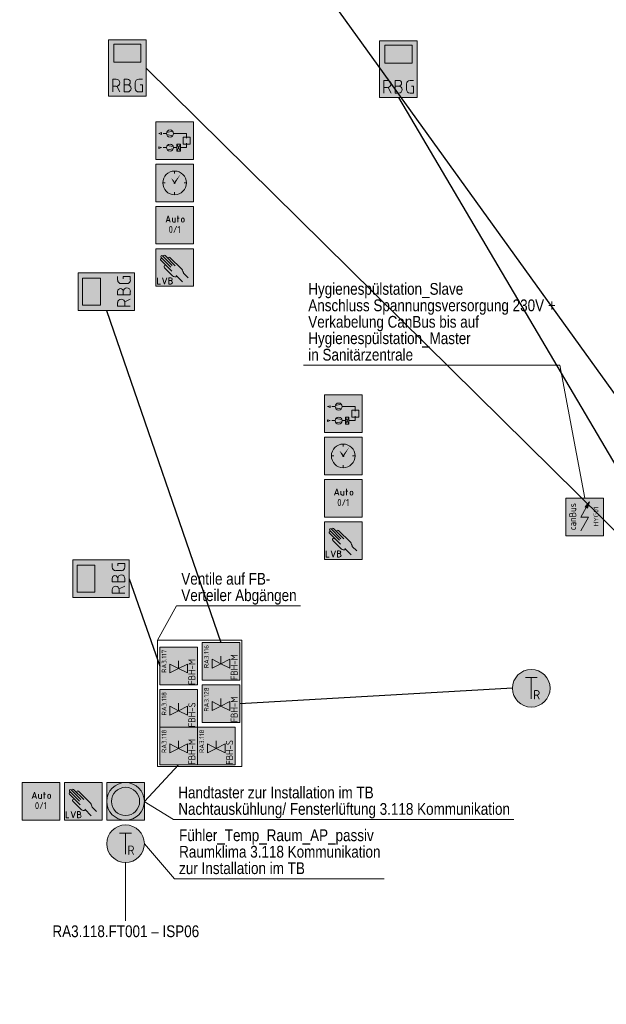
# Model space of a CAD drawing. Header units: metres. Extents: x -13.5 to 10.8, y 0.5 to 32.8.
# Tile 4 of 6: x -2.1 to 4.2, y 14.6 to 25.1. Entities that reach past the tile are written whole.
import ezdxf
from ezdxf.enums import TextEntityAlignment as Align

# ---------------------------------------------------------------- set-up
doc = ezdxf.new("R2010")
doc.units = ezdxf.units.M
doc.header["$MEASUREMENT"] = 0
doc.linetypes.add('DGN Style 4', pattern=[0.02455, 0.012275, -0.006138, 0, -0.006138])
doc.linetypes.add('DGN Style 5', pattern=[0.010741, 0.004603, -0.006138])
doc.layers.add('INTERN_Bemerkung', color=6, linetype='Continuous', lineweight=30, plot=False)
for name, color, linetype, lineweight in [('TRI_CONNPTS', 7, 'DGN Style 4', 0), ('TRI_H3D', 7, 'DGN Style 4', 0), ('ZWP_480_SYM_E0', 7, 'Continuous', 0), ('ZWP_480_SYM_E0_2D', 7, 'Continuous', 0), ('ZWP_480_SYM_SCHWARZ', 7, 'Continuous', 13), ('ZWP_480_SYM_SCHWARZ_2D', 7, 'Continuous', 0), ('ZWP_480_TEXT_1_50_TOP', 7, 'Continuous', 0)]:
    doc.layers.add(name, color=color, linetype=linetype, lineweight=lineweight)
doc.layers.get('TRI_CONNPTS').off()
doc.layers.get('TRI_H3D').off()
doc.styles.add('ISOCP', font='isocp.shx')
doc.styles.add('Style-isocp', font='isocp.shx')
doc.styles.add('ZWP_1 50', font='ARIALN.TTF', dxfattribs={"height": 0.125})

# ---------------------------------------------------------------- blocks, each defined once
blk = doc.blocks.new('*U21')
at = {"color": 5, "linetype": 'Continuous', "lineweight": 13}
for p, q in [((0, -0.007), (-0.037, -0.007)), ((0.008, -0.007), (0.038, -0.067))]:
    blk.add_line(p, q, dxfattribs=at)
at = {"color": 5, "linetype": 'Continuous', "lineweight": 13, "flags": 128}
blk.add_lwpolyline([(-0.037, -0.067), (-0.037, 0.068), (0, 0.068)], dxfattribs=at)
at = {"color": 5, "linetype": 'Continuous', "lineweight": 13, "extrusion": (0, 0, -1)}
blk.add_arc((0, 0.03), 0.0375, 90, 270, dxfattribs=at)
blk = doc.blocks.new('*U22')
at = {"color": 5, "linetype": 'Continuous', "lineweight": 13}
for p, q in [((0, 0.008), (-0.037, 0.008)), ((-0.037, -0.067), (0, -0.067))]:
    blk.add_line(p, q, dxfattribs=at)
at = {"color": 5, "linetype": 'Continuous', "lineweight": 13, "flags": 128}
blk.add_lwpolyline([(0, 0.068), (-0.037, 0.068), (-0.037, -0.067)], dxfattribs=at)
at = {"color": 5, "linetype": 'Continuous', "lineweight": 13}
for centre, radius in [((0, 0.038), 0.03), ((0, -0.03), 0.0375)]:
    blk.add_arc(centre, radius, 270, 90, dxfattribs=at)
blk = doc.blocks.new('*U23')
at = {"color": 5, "linetype": 'Continuous', "lineweight": 13}
for p, q in [((-0.037, -0.03), (-0.037, 0.03)), ((0, 0.068), (0.038, 0.068))]:
    blk.add_line(p, q, dxfattribs=at)
at = {"color": 5, "linetype": 'Continuous', "lineweight": 13, "flags": 128}
blk.add_lwpolyline([(0.015, 0.008), (0.038, 0.008), (0.038, -0.067), (0, -0.067)], dxfattribs=at)
at = {"color": 5, "linetype": 'Continuous', "lineweight": 13, "extrusion": (0, 0, -1)}
for centre, start, end in [((0, 0.03), 0, 90), ((0, -0.03), 270, 0)]:
    blk.add_arc(centre, 0.0375, start, end, dxfattribs=at)
blk = doc.blocks.new('ZWP_480_Raumbediegerät_mit_Display_1')
at = {"color": 5, "lineweight": 13, "flags": 128}
blk.add_lwpolyline([(-0.2, 0.3), (0.2, 0.3), (0.2, -0.3), (-0.2, -0.3)], close=True, dxfattribs=at)
at = {"color": 254, "lineweight": 13, "extrusion": (0, 0, -1)}
blk.add_solid([(0.2, 0.3), (-0.2, 0.3), (0.2, -0.3), (-0.2, -0.3)], dxfattribs=at)
at = {"color": 5, "lineweight": 13}
blk.add_3dface([(-0.144, 0.254), (0.144, 0.254), (0.144, 0.064), (-0.144, 0.064)], dxfattribs=at)
at = {"color": 5, "linetype": 'Continuous', "lineweight": 13}
for name, p in [('*U21', (-0.117, -0.187)), ('*U22', (0.003, -0.187)), ('*U23', (0.123, -0.187))]:
    blk.add_blockref(name, p, dxfattribs=at)
blk = doc.blocks.new('ZWP_480_Raumbediegerät_mit_Display')
at = {"layer": 'ZWP_480_SYM_E0', "color": 5, "lineweight": 13}
blk.add_blockref('ZWP_480_Raumbediegerät_mit_Display_1', (0, 0), dxfattribs=at)
blk = doc.blocks.new('ZWP_480_Autarke_Anlage_klein_1')
at = {"lineweight": 13, "extrusion": (0, 0, -1)}
blk.add_hatch(color=5, dxfattribs=at).paths.add_polyline_path([(-0.029, -0.105), (-0.052, -0.036), (-0.005, -0.09), (-0.017, -0.097)])
at = {"color": 5, "lineweight": 13}
for p, q in [((-0.042, -0.2), (0.017, -0.097)), ((-0.042, -0.347), (0.042, -0.2)), ((-0.042, -0.2), (0.042, -0.2))]:
    blk.add_line(p, q, dxfattribs=at)
at = {"color": 5, "lineweight": 13, "flags": 128}
for points in [[(-0.2, -0.4), (-0.2, 0), (0.2, 0), (0.2, -0.4)], [(0.005, -0.09), (0.052, -0.036), (0.029, -0.105), (0.017, -0.097)]]:
    blk.add_lwpolyline(points, close=True, dxfattribs=at)
at = {"color": 254, "lineweight": 13, "extrusion": (0, 0, -1)}
blk.add_solid([(0.2, -0.4), (0.2, 0), (-0.2, -0.4), (-0.2, 0)], dxfattribs=at)
at = {"attachment_point": 5, "rotation": 90, "style": 'ISOCP'}
for s, insert, char_height in [('\\H0.5x;canBus', (-0.128, -0.194), 0.15), ('\\H0.277778x;HYG01', (0.121, -0.193), 0.18)]:
    blk.add_mtext(s, dxfattribs=dict(at, insert=insert, char_height=char_height))
blk = doc.blocks.new('ZWP_480_Autarke_Anlage_klein')
at = {"layer": 'ZWP_480_SYM_E0_2D', "color": 5, "lineweight": 13}
blk.add_blockref('ZWP_480_Autarke_Anlage_klein_1', (0, 0), dxfattribs=at)
blk = doc.blocks.new('_T3D__')
at = {"layer": 'ZWP_480_TEXT_1_50_TOP', "linetype": 'Continuous'}
for p, q in [((0.965, 21.39, 15.28), (3.688, 21.39, 15.28)), ((3.688, 21.39, 15.28), (3.955, 19.976, 15.28))]:
    blk.add_line(p, q, dxfattribs=at)
at = {"layer": 'ZWP_480_TEXT_1_50_TOP', "linetype": 'Continuous', "style": 'ZWP_1 50'}
for s, p in [('Hygienespülstation_Slave', (1.015, 22.265, 15.28)), ('Anschluss Spannungsversorgung 230V +', (1.015, 22.09, 15.28)), ('Verkabelung CanBus bis auf', (1.015, 21.915, 15.28)), ('Hygienespülstation_Master ', (1.015, 21.74, 15.28)), ('in Sanitärzentrale', (1.015, 21.565, 15.28))]:
    blk.add_text(s, height=0.125, dxfattribs=at).set_placement(p, align=Align.TOP_LEFT)
blk = doc.blocks.new('ZWP_480_Präsenztaster_mit_LED_1')
at = {"color": 5, "lineweight": 13, "flags": 128}
blk.add_lwpolyline([(-0.2, 0.2), (0.2, 0.2), (0.2, -0.2), (-0.2, -0.2)], close=True, dxfattribs=at)
at = {"color": 5, "lineweight": 13}
for radius in [0.2, 0.15]:
    blk.add_circle((0, 0), radius, dxfattribs=at)
at = {"color": 254, "lineweight": 13, "extrusion": (0, 0, -1)}
blk.add_solid([(0.2, 0.2), (-0.2, 0.2), (0.2, -0.2), (-0.2, -0.2)], dxfattribs=at)
blk = doc.blocks.new('ZWP_480_Präsenztaster_mit_LED')
at = {"layer": 'ZWP_480_SYM_E0', "color": 5, "lineweight": 13}
blk.add_blockref('ZWP_480_Präsenztaster_mit_LED_1', (0, 0), dxfattribs=at)
blk = doc.blocks.new('_T3D___1')
at = {"layer": 'ZWP_480_TEXT_1_50_TOP', "linetype": 'Continuous'}
for q in [(-4.833, 16.183, 15.714), (-0.426, 12.932, 15.714)]:
    blk.add_line((-4.043, 12.932, 15.714), q, dxfattribs=at)
at = {"layer": 'ZWP_480_TEXT_1_50_TOP', "linetype": 'Continuous', "style": 'ZWP_1 50'}
for s, p in [('Nachtauskühlung/ Fensterlüftung 3.118 Kommunikation', (-3.993, 13.282, 15.714)), ('Antriebe bauseits, 230V AV', (-3.993, 13.107, 15.714))]:
    blk.add_text(s, height=0.125, dxfattribs=at).set_placement(p, align=Align.TOP_LEFT)
blk = doc.blocks.new('_T3D___2')
at = {"layer": 'ZWP_480_TEXT_1_50_TOP', "linetype": 'Continuous'}
for q in [(-0.429, 16.674, 15.714), (3.5, 16.481, 15.714)]:
    blk.add_line((-0.117, 16.481, 15.714), q, dxfattribs=at)
at = {"layer": 'ZWP_480_TEXT_1_50_TOP', "linetype": 'Continuous', "style": 'ZWP_1 50'}
for s, p in [('Handtaster zur Installation im TB', (-0.067, 16.831, 15.714)), ('Nachtauskühlung/ Fensterlüftung 3.118 Kommunikation', (-0.067, 16.656, 15.714))]:
    blk.add_text(s, height=0.125, dxfattribs=at).set_placement(p, align=Align.TOP_LEFT)
blk = doc.blocks.new('_T3D___4')
at = {"layer": 'ZWP_480_TEXT_1_50_TOP', "linetype": 'Continuous'}
for q in [(-0.741, 16.283, 15.698), (1.81, 15.911, 15.698)]:
    blk.add_line((-0.421, 15.911, 15.698), q, dxfattribs=at)
at = {"layer": 'ZWP_480_TEXT_1_50_TOP', "linetype": 'Continuous', "style": 'ZWP_1 50'}
for s, p in [('Fühler_Temp_Raum_AP_passiv', (-0.371, 16.436, 15.698)), ('Raumklima 3.118 Kommunikation', (-0.371, 16.261, 15.698)), ('zur Installation im TB', (-0.371, 16.086, 15.698))]:
    blk.add_text(s, height=0.125, dxfattribs=at).set_placement(p, align=Align.TOP_LEFT)
blk = doc.blocks.new('ZWP_480_Ventil_thermoelektr_1_8')
at = {"color": 5, "lineweight": 13}
for p, q in [((-0.094, 0.024), (0, -0.023)), ((-0.094, -0.07), (-0.094, 0.024)), ((0, 0.057), (0, -0.023)), ((0.094, 0.024), (0, -0.023)), ((0.094, -0.07), (0.094, 0.024)), ((0, -0.023), (-0.094, -0.07)), ((0, -0.023), (0.094, -0.07))]:
    blk.add_line(p, q, dxfattribs=at)
at = {"color": 5, "lineweight": 13, "flags": 128}
blk.add_lwpolyline([(-0.2, 0.202), (0.2, 0.202), (0.2, -0.198), (-0.2, -0.198)], close=True, dxfattribs=at)
blk.add_lwpolyline([(-0.2, 0.202), (0.2, 0.202), (0.2, -0.198), (-0.2, -0.198)], close=True, dxfattribs=at)
at = {"color": 254, "lineweight": 13, "extrusion": (0, 0, -1)}
blk.add_solid([(0.2, 0.202), (-0.2, 0.202), (0.2, -0.198), (-0.2, -0.198)], dxfattribs=at)
blk.add_solid([(0.2, 0.202), (-0.2, 0.202), (0.2, -0.198), (-0.2, -0.198)], dxfattribs=at)
at = {"rotation": 90, "style": 'ISOCP'}
for s, insert, char_height, attachment_point in [('\\H0.277778x;RA3.117', (-0.179, 0.176), 0.18, 3), ('\\H0.5x;FBH-M', (0.142, -0.198), 0.15, 4)]:
    blk.add_mtext(s, dxfattribs=dict(at, insert=insert, char_height=char_height, attachment_point=attachment_point))
blk = doc.blocks.new('ZWP_480_Ventil_thermoelektr_9')
at = {"layer": 'ZWP_480_SYM_E0_2D', "color": 5, "lineweight": 13}
blk.add_blockref('ZWP_480_Ventil_thermoelektr_1_8', (0, 0), dxfattribs=at)
blk = doc.blocks.new('ZWP_480_Ventil_thermoelektr_1_9')
at = {"color": 5, "lineweight": 13}
for p, q in [((-0.094, 0.024), (0, -0.023)), ((-0.094, -0.07), (-0.094, 0.024)), ((0, 0.057), (0, -0.023)), ((0.094, 0.024), (0, -0.023)), ((0.094, -0.07), (0.094, 0.024)), ((0, -0.023), (-0.094, -0.07)), ((0, -0.023), (0.094, -0.07))]:
    blk.add_line(p, q, dxfattribs=at)
at = {"color": 5, "lineweight": 13, "flags": 128}
blk.add_lwpolyline([(-0.2, 0.202), (0.2, 0.202), (0.2, -0.198), (-0.2, -0.198)], close=True, dxfattribs=at)
blk.add_lwpolyline([(-0.2, 0.202), (0.2, 0.202), (0.2, -0.198), (-0.2, -0.198)], close=True, dxfattribs=at)
at = {"color": 254, "lineweight": 13, "extrusion": (0, 0, -1)}
blk.add_solid([(0.2, 0.202), (-0.2, 0.202), (0.2, -0.198), (-0.2, -0.198)], dxfattribs=at)
blk.add_solid([(0.2, 0.202), (-0.2, 0.202), (0.2, -0.198), (-0.2, -0.198)], dxfattribs=at)
at = {"rotation": 90, "style": 'ISOCP'}
for s, insert, char_height, attachment_point in [('\\H0.277778x;RA3.116', (-0.179, 0.176), 0.18, 3), ('\\H0.5x;FBH-M', (0.142, -0.198), 0.15, 4)]:
    blk.add_mtext(s, dxfattribs=dict(at, insert=insert, char_height=char_height, attachment_point=attachment_point))
blk = doc.blocks.new('ZWP_480_Ventil_thermoelektr_10')
at = {"layer": 'ZWP_480_SYM_E0_2D', "color": 5, "lineweight": 13}
blk.add_blockref('ZWP_480_Ventil_thermoelektr_1_9', (0, 0), dxfattribs=at)
blk = doc.blocks.new('ZWP_480_Anlsch_Anlagenbild_kl_1')
at = {"color": 250, "lineweight": 13}
for p, q in [((0.163, 0.275), (0.128, 0.275)), ((0.163, 0.275), (0.128, 0.275)), ((0.165, 0.287), (0.23, 0.299)), ((0.165, 0.263), (0.23, 0.251)), ((0.238, 0.275), (0.377, 0.275)), ((0.377, 0.226), (0.377, 0.275)), ((0.163, 0.125), (0.128, 0.125)), ((0.236, 0.137), (0.171, 0.149)), ((0.236, 0.113), (0.171, 0.101)), ((0.238, 0.125), (0.273, 0.125)), ((0.311, 0.163), (0.273, 0.088)), ((0.273, 0.163), (0.311, 0.088)), ((0.377, 0.125), (0.311, 0.125)), ((0.377, 0.125), (0.377, 0.174))]:
    blk.add_line(p, q, dxfattribs=at)
at = {"color": 250, "lineweight": 13, "flags": 128}
blk.add_lwpolyline([(0.05, 0.4), (0.45, 0.4), (0.45, 0), (0.05, 0)], close=True, dxfattribs=at)
at = {"color": 250, "lineweight": 13}
for centre in [(0.201, 0.275), (0.201, 0.125)]:
    blk.add_circle(centre, 0.0375, dxfattribs=at)
at = {"color": 254, "lineweight": 13, "extrusion": (0, 0, -1)}
blk.add_solid([(-0.05, 0.4), (-0.45, 0.4), (-0.05, 0), (-0.45, 0)], dxfattribs=at)
at = {"color": 250, "lineweight": 13}
for points in [[(0.111, 0.284), (0.081, 0.275), (0.111, 0.266)], [(0.34, 0.237), (0.415, 0.237), (0.415, 0.163), (0.34, 0.163)], [(0.081, 0.134), (0.111, 0.125), (0.081, 0.116)], [(0.273, 0.163), (0.311, 0.163), (0.311, 0.088), (0.273, 0.088)]]:
    blk.add_3dface(points, dxfattribs=at)
blk = doc.blocks.new('ZWP_480_Anlsch_Anlagenbild_kl')
at = {"layer": 'ZWP_480_SYM_SCHWARZ', "color": 250, "lineweight": 13}
blk.add_blockref('ZWP_480_Anlsch_Anlagenbild_kl_1', (0, 0), dxfattribs=at)
blk = doc.blocks.new('ZWP_480_Anlsch_Zeitschaltprogramm_kl_1')
at = {"color": 250, "lineweight": 13}
for p, q in [((0.25, 0.326), (0.25, 0.3)), ((0.15, 0.2), (0.124, 0.2)), ((0.376, 0.2), (0.35, 0.2)), ((0.25, 0.1), (0.25, 0.074))]:
    blk.add_line(p, q, dxfattribs=at)
at = {"color": 250, "lineweight": 13, "flags": 128}
blk.add_lwpolyline([(0.05, 0.4), (0.45, 0.4), (0.45, 0), (0.05, 0)], close=True, dxfattribs=at)
at = {"color": 250, "lineweight": 13}
for radius in [0.126, 0.00655]:
    blk.add_circle((0.25, 0.2), radius, dxfattribs=at)
at = {"color": 254, "lineweight": 13, "extrusion": (0, 0, -1)}
blk.add_solid([(-0.05, 0.4), (-0.45, 0.4), (-0.05, 0), (-0.45, 0)], dxfattribs=at)
at = {"color": 7, "lineweight": 13}
blk.add_solid([(0.25, 0.2), (0.244, 0.221), (0.232, 0.213), (0.211, 0.255)], dxfattribs=at)
at = {"color": 7, "lineweight": 13, "extrusion": (0, 0, -1)}
blk.add_solid([(-0.25, 0.2), (-0.256, 0.221), (-0.267, 0.213), (-0.314, 0.294)], dxfattribs=at)
blk = doc.blocks.new('ZWP_480_Anlsch_Zeitschaltprogramm_kl')
at = {"layer": 'ZWP_480_SYM_SCHWARZ', "color": 250, "lineweight": 13}
blk.add_blockref('ZWP_480_Anlsch_Zeitschaltprogramm_kl_1', (0, 0), dxfattribs=at)
blk = doc.blocks.new('*U66')
at = {"color": 250, "lineweight": 13}
blk.add_line((0.032, -0.03), (-0.032, -0.03), dxfattribs=at)
at = {"color": 250, "lineweight": 13, "flags": 128}
blk.add_lwpolyline([(-0.045, -0.068), (0, 0.067), (0.045, -0.068)], dxfattribs=at)
blk = doc.blocks.new('*U67')
at = {"color": 250, "lineweight": 13}
blk.add_line((-0.03, 0.045), (-0.03, -0.019), dxfattribs=at)
at = {"color": 250, "lineweight": 13, "flags": 128}
blk.add_lwpolyline([(-0.004, -0.045), (0.03, -0.045), (0.03, 0.045)], dxfattribs=at)
at = {"color": 250, "lineweight": 13}
blk.add_arc((-0.004, -0.019), 0.0262, 180, 270, dxfattribs=at)
blk = doc.blocks.new('*U68')
at = {"color": 250, "lineweight": 13}
for p, q in [((-0.023, 0.022), (0.022, 0.022)), ((-0.008, -0.068), (-0.008, 0.067))]:
    blk.add_line(p, q, dxfattribs=at)
blk = doc.blocks.new('*U69')
at = {"color": 250, "lineweight": 13}
for p, q in [((-0.03, -0.015), (-0.03, 0.015)), ((0.03, 0.015), (0.03, -0.015))]:
    blk.add_line(p, q, dxfattribs=at)
at = {"color": 250, "lineweight": 13, "extrusion": (0, 0, -1)}
for centre, start, end in [((0, 0.015), 0, 180), ((0, -0.015), 180, 0)]:
    blk.add_arc(centre, 0.03, start, end, dxfattribs=at)
blk = doc.blocks.new('ZWP_480_Anlsch_Anlagenschalter_kl_1_1')
at = {"color": 250, "lineweight": 13, "flags": 128}
blk.add_lwpolyline([(0.05, 0.4), (0.45, 0.4), (0.45, 0), (0.05, 0)], close=True, dxfattribs=at)
at = {"color": 254, "lineweight": 13, "extrusion": (0, 0, -1)}
blk.add_solid([(-0.05, 0.4), (-0.45, 0.4), (-0.05, 0), (-0.45, 0)], dxfattribs=at)
at = {"color": 250, "lineweight": 13, "xscale": 0.5, "yscale": 0.5}
for name, p in [('*U66', (0.181, 0.265)), ('*U67', (0.241, 0.254)), ('*U68', (0.289, 0.265)), ('*U69', (0.338, 0.254))]:
    blk.add_blockref(name, p, dxfattribs=at)
at = {"style": 'Style-isocp'}
blk.add_text('0/1', height=0.075, dxfattribs=at).set_placement((0.25, 0.192), align=Align.TOP_CENTER)
blk = doc.blocks.new('ZWP_480_Anlsch_Anlagenschalter_kl_2')
at = {"layer": 'ZWP_480_SYM_SCHWARZ_2D', "color": 250, "lineweight": 13}
blk.add_blockref('ZWP_480_Anlsch_Anlagenschalter_kl_1_1', (0, 0), dxfattribs=at)
blk = doc.blocks.new('*U57')
at = {"color": 250, "linetype": 'Continuous', "lineweight": 13}
for p, q in [((0, 0.008), (-0.038, 0.008)), ((-0.038, -0.067), (0, -0.067))]:
    blk.add_line(p, q, dxfattribs=at)
at = {"color": 250, "linetype": 'Continuous', "lineweight": 13, "flags": 128}
blk.add_lwpolyline([(0, 0.068), (-0.038, 0.068), (-0.038, -0.067)], dxfattribs=at)
at = {"color": 250, "linetype": 'Continuous', "lineweight": 13}
for centre, radius in [((0, 0.038), 0.03), ((0, -0.03), 0.0375)]:
    blk.add_arc(centre, radius, 270, 90, dxfattribs=at)
blk = doc.blocks.new('ZWP_480_Anlsch_Handeingriff_LVB_kl_1')
at = {"color": 250, "lineweight": 13}
for p, q in [((0.225, 0.22), (0.122, 0.323)), ((0.257, 0.219), (0.148, 0.328)), ((0.219, 0.162), (0.104, 0.277)), ((0.21, 0.203), (0.106, 0.307)), ((0.326, 0.182), (0.2, 0.308)), ((0.229, 0.112), (0.139, 0.201)), ((0.335, 0.047), (0.266, 0.116)), ((0.393, 0.091), (0.345, 0.138))]:
    blk.add_line(p, q, dxfattribs=at)
at = {"color": 250, "lineweight": 13, "flags": 128}
blk.add_lwpolyline([(0.05, 0.4), (0.45, 0.4), (0.45, 0), (0.05, 0)], close=True, dxfattribs=at)
at = {"color": 250, "linetype": 'Continuous', "lineweight": 13, "flags": 128}
for points in [[(0.069, 0.091), (0.069, 0.024), (0.099, 0.024)], [(0.122, 0.091), (0.144, 0.024), (0.167, 0.091)]]:
    blk.add_lwpolyline(points, dxfattribs=at)
at = {"color": 250, "lineweight": 13}
for centre, radius, start, end in [((0.114, 0.315), 0.0112, 45, 225), ((0.14, 0.32), 0.0112, 45, 225), ((0.112, 0.285), 0.0112, 39.1885, 225), ((0.151, 0.21), 0.0143, 39.3773, 225), ((0.192, 0.3), 0.0112, 45, 225), ((0.255, 0.139), 0.0378, 225, 302.1988)]:
    blk.add_arc(centre, radius, start, end, dxfattribs=at)
blk.add_ellipse((0.318, 0.164), major_axis=(0.0237, -0.04), ratio=0.353513, start_param=0.67387, end_param=1.817169, dxfattribs=at)
at = {"color": 254, "lineweight": 13, "extrusion": (0, 0, -1)}
blk.add_solid([(-0.05, 0.4), (-0.45, 0.4), (-0.05, 0), (-0.45, 0)], dxfattribs=at)
at = {"color": 250, "linetype": 'Continuous', "lineweight": 13, "xscale": 0.5, "yscale": 0.5}
blk.add_blockref('*U57', (0.208, 0.057), dxfattribs=at)
blk = doc.blocks.new('ZWP_480_Anlsch_Handeingriff_LVB_kl')
at = {"layer": 'ZWP_480_SYM_SCHWARZ', "color": 250, "lineweight": 13}
blk.add_blockref('ZWP_480_Anlsch_Handeingriff_LVB_kl_1', (0, 0), dxfattribs=at)
blk = doc.blocks.new('ZWP_480_Fühler_Temp_1')
at = {"lineweight": 13}
h = blk.add_hatch(color=254, dxfattribs=at)
edge = h.paths.add_edge_path()
edge.add_arc((0, 0), 0.2, 0, 360)
at = {"color": 5, "linetype": 'Continuous', "lineweight": 13}
for p, q in [((-0.063, 0.113), (0.062, 0.113)), ((0, -0.112), (0, 0.113))]:
    blk.add_line(p, q, dxfattribs=at)
at = {"color": 5, "lineweight": 13}
blk.add_circle((0, 0), 0.2, dxfattribs=at)
blk.add_circle((0, 0), 0.2, dxfattribs=at)
at = {"insert": (0.021, -0.119), "char_height": 0.15, "attachment_point": 7, "style": 'ISOCP'}
blk.add_mtext('\\H0.666667x;R', dxfattribs=at)
blk = doc.blocks.new('ZWP_480_Fühler_Temp')
at = {"layer": 'ZWP_480_SYM_E0_2D', "color": 5, "lineweight": 13}
blk.add_blockref('ZWP_480_Fühler_Temp_1', (0, 0), dxfattribs=at)
blk = doc.blocks.new('ZWP_480_Ventil_thermoelektr_1_10')
at = {"color": 5, "lineweight": 13}
for p, q in [((-0.094, 0.024), (0, -0.023)), ((-0.094, -0.07), (-0.094, 0.024)), ((0, 0.057), (0, -0.023)), ((0.094, 0.024), (0, -0.023)), ((0.094, -0.07), (0.094, 0.024)), ((0, -0.023), (-0.094, -0.07)), ((0, -0.023), (0.094, -0.07))]:
    blk.add_line(p, q, dxfattribs=at)
at = {"color": 5, "lineweight": 13, "flags": 128}
blk.add_lwpolyline([(-0.2, 0.202), (0.2, 0.202), (0.2, -0.198), (-0.2, -0.198)], close=True, dxfattribs=at)
blk.add_lwpolyline([(-0.2, 0.202), (0.2, 0.202), (0.2, -0.198), (-0.2, -0.198)], close=True, dxfattribs=at)
at = {"color": 254, "lineweight": 13, "extrusion": (0, 0, -1)}
blk.add_solid([(0.2, 0.202), (-0.2, 0.202), (0.2, -0.198), (-0.2, -0.198)], dxfattribs=at)
blk.add_solid([(0.2, 0.202), (-0.2, 0.202), (0.2, -0.198), (-0.2, -0.198)], dxfattribs=at)
at = {"rotation": 90, "style": 'ISOCP'}
for s, insert, char_height, attachment_point in [('\\H0.277778x;RA3.128', (-0.179, 0.176), 0.18, 3), ('\\H0.5x;FBH-M', (0.142, -0.198), 0.15, 4)]:
    blk.add_mtext(s, dxfattribs=dict(at, insert=insert, char_height=char_height, attachment_point=attachment_point))
blk = doc.blocks.new('ZWP_480_Ventil_thermoelektr_11')
at = {"layer": 'ZWP_480_SYM_E0_2D', "color": 5, "lineweight": 13}
blk.add_blockref('ZWP_480_Ventil_thermoelektr_1_10', (0, 0), dxfattribs=at)
blk = doc.blocks.new('ZWP_480_Ventil_thermoelektr_1_12')
at = {"color": 5, "lineweight": 13}
for p, q in [((-0.094, 0.024), (0, -0.023)), ((-0.094, -0.07), (-0.094, 0.024)), ((0, 0.057), (0, -0.023)), ((0.094, 0.024), (0, -0.023)), ((0.094, -0.07), (0.094, 0.024)), ((0, -0.023), (-0.094, -0.07)), ((0, -0.023), (0.094, -0.07))]:
    blk.add_line(p, q, dxfattribs=at)
at = {"color": 5, "lineweight": 13, "flags": 128}
blk.add_lwpolyline([(-0.2, 0.202), (0.2, 0.202), (0.2, -0.198), (-0.2, -0.198)], close=True, dxfattribs=at)
blk.add_lwpolyline([(-0.2, 0.202), (0.2, 0.202), (0.2, -0.198), (-0.2, -0.198)], close=True, dxfattribs=at)
at = {"color": 254, "lineweight": 13, "extrusion": (0, 0, -1)}
blk.add_solid([(0.2, 0.202), (-0.2, 0.202), (0.2, -0.198), (-0.2, -0.198)], dxfattribs=at)
blk.add_solid([(0.2, 0.202), (-0.2, 0.202), (0.2, -0.198), (-0.2, -0.198)], dxfattribs=at)
at = {"rotation": 90, "style": 'ISOCP'}
for s, insert, char_height, attachment_point in [('\\H0.277778x;RA3.118', (-0.179, 0.176), 0.18, 3), ('\\H0.5x;FBH-M', (0.142, -0.198), 0.15, 4)]:
    blk.add_mtext(s, dxfattribs=dict(at, insert=insert, char_height=char_height, attachment_point=attachment_point))
blk = doc.blocks.new('ZWP_480_Ventil_thermoelektr_13')
at = {"layer": 'ZWP_480_SYM_E0_2D', "color": 5, "lineweight": 13}
blk.add_blockref('ZWP_480_Ventil_thermoelektr_1_12', (0, 0), dxfattribs=at)
blk = doc.blocks.new('ZWP_480_Ventil_thermoelektr_1_13')
at = {"color": 5, "lineweight": 13}
for p, q in [((-0.094, 0.024), (0, -0.023)), ((-0.094, -0.07), (-0.094, 0.024)), ((0, 0.057), (0, -0.023)), ((0.094, 0.024), (0, -0.023)), ((0.094, -0.07), (0.094, 0.024)), ((0, -0.023), (-0.094, -0.07)), ((0, -0.023), (0.094, -0.07))]:
    blk.add_line(p, q, dxfattribs=at)
at = {"color": 5, "lineweight": 13, "flags": 128}
blk.add_lwpolyline([(-0.2, 0.202), (0.2, 0.202), (0.2, -0.198), (-0.2, -0.198)], close=True, dxfattribs=at)
blk.add_lwpolyline([(-0.2, 0.202), (0.2, 0.202), (0.2, -0.198), (-0.2, -0.198)], close=True, dxfattribs=at)
at = {"color": 254, "lineweight": 13, "extrusion": (0, 0, -1)}
blk.add_solid([(0.2, 0.202), (-0.2, 0.202), (0.2, -0.198), (-0.2, -0.198)], dxfattribs=at)
blk.add_solid([(0.2, 0.202), (-0.2, 0.202), (0.2, -0.198), (-0.2, -0.198)], dxfattribs=at)
at = {"rotation": 90, "style": 'ISOCP'}
for s, insert, char_height, attachment_point in [('\\H0.277778x;RA3.118', (-0.179, 0.176), 0.18, 3), ('\\H0.5x;FBH-S', (0.142, -0.198), 0.15, 4)]:
    blk.add_mtext(s, dxfattribs=dict(at, insert=insert, char_height=char_height, attachment_point=attachment_point))
blk = doc.blocks.new('ZWP_480_Ventil_thermoelektr_14')
at = {"layer": 'ZWP_480_SYM_E0_2D', "color": 5, "lineweight": 13}
blk.add_blockref('ZWP_480_Ventil_thermoelektr_1_13', (0, 0), dxfattribs=at)
blk = doc.blocks.new('_T3D___7')
at = {"layer": 'ZWP_480_TEXT_1_50_TOP', "linetype": 'Continuous'}
for q in [(4.124, 18.783), (5.642, 19.15)]:
    blk.add_line((4.326, 19.15), q, dxfattribs=at)
at = {"layer": 'ZWP_480_TEXT_1_50_TOP', "linetype": 'Continuous', "style": 'ZWP_1 50'}
for s, p in [('Ventile auf FB-', (4.376, 19.5)), ('Verteiler Abgängen', (4.376, 19.325))]:
    blk.add_text(s, height=0.125, dxfattribs=at).set_placement(p, align=Align.TOP_LEFT)
blk = doc.blocks.new('_T3D___10')
blk.add_wipeout([(-0.05, -0.175), (1.603, -0.175), (1.603, 0.05), (-0.05, 0.05)])
at = {"layer": 'ZWP_480_TEXT_1_50_TOP', "linetype": 'Continuous'}
blk.add_line((0.777, 0.05), (0.777, 0.669), dxfattribs=at)
at = {"layer": 'ZWP_480_TEXT_1_50_TOP', "linetype": 'Continuous', "style": 'ZWP_1 50'}
blk.add_text('RA3.118.FT001 – ISP06', height=0.125, dxfattribs=at).set_placement((0, 0), align=Align.TOP_LEFT)

msp = doc.modelspace()

# ---------------------------------------------------------------- linework, layer by layer
at = {"layer": 'INTERN_Bemerkung', "lineweight": 30}
for p, q in [((-0.716, 28.039, 15.331), (4.631, 20.611, 15.331)), ((-0.716, 24.589, 15.331), (4.631, 19.311, 15.331)), ((1.968, 24.277, 15.331), (4.631, 19.761, 15.331)), ((-1.137, 22.011, 15.331), (0.08, 18.479, 15.331)), ((-0.895, 19.158, 15.331), (-0.57, 18.229, 15.331)), ((3.18, 17.993), (0.28, 17.829)), ((-0.37, 17.179, 15.331), (-0.734, 16.79, 15.331))]:
    msp.add_line(p, q, dxfattribs=at)
at = {"layer": 'ZWP_480_SYM_E0', "color": 5, "lineweight": 13}
msp.add_3dface([(-0.593, 18.503, 15.331), (0.302, 18.503, 15.331), (0.302, 17.161, 15.331), (-0.593, 17.161, 15.331)], dxfattribs=at)

# ---------------------------------------------------------------- block references
at = {"layer": 'TRI_CONNPTS', "color": 12, "linetype": 'DGN Style 5', "lineweight": 0}
for name, p in [('ZWP_480_Raumbediegerät_mit_Display', (-0.916, 24.589, 15.33)), ('ZWP_480_Raumbediegerät_mit_Display', (1.968, 24.577, 15.33)), ('ZWP_480_Anlsch_Anlagenbild_kl', (-0.662, 23.618, 15.33)), ('ZWP_480_Anlsch_Zeitschaltprogramm_kl', (-0.662, 23.168, 15.33)), ('ZWP_480_Anlsch_Anlagenschalter_kl_2', (-0.662, 22.718, 15.33)), ('ZWP_480_Anlsch_Handeingriff_LVB_kl', (-0.662, 22.268, 15.33)), ('ZWP_480_Anlsch_Anlagenbild_kl', (1.131, 20.714, 15.33)), ('ZWP_480_Anlsch_Zeitschaltprogramm_kl', (1.131, 20.264, 15.33)), ('ZWP_480_Anlsch_Anlagenschalter_kl_2', (1.131, 19.814, 15.33)), ('ZWP_480_Autarke_Anlage_klein', (3.948, 20.013, 15.33)), ('ZWP_480_Anlsch_Handeingriff_LVB_kl', (1.131, 19.364, 15.33)), ('ZWP_480_Ventil_thermoelektr_10', (0.08, 18.277, 15.33)), ('ZWP_480_Ventil_thermoelektr_9', (-0.37, 18.227, 15.33)), ('ZWP_480_Fühler_Temp', (3.38, 17.993, 15.33)), ('ZWP_480_Ventil_thermoelektr_11', (0.08, 17.827, 15.33)), ('ZWP_480_Ventil_thermoelektr_14', (-0.37, 17.777, 15.33)), ('ZWP_480_Ventil_thermoelektr_13', (-0.37, 17.377, 15.33)), ('ZWP_480_Ventil_thermoelektr_14', (0.03, 17.377, 15.33)), ('ZWP_480_Anlsch_Anlagenschalter_kl_2', (-2.084, 16.59, 15.33)), ('ZWP_480_Anlsch_Handeingriff_LVB_kl', (-1.634, 16.59, 15.33)), ('ZWP_480_Präsenztaster_mit_LED', (-0.934, 16.79, 15.33)), ('ZWP_480_Fühler_Temp', (-0.934, 16.34, 15.33))]:
    msp.add_blockref(name, p, dxfattribs=at)
at = {"layer": 'TRI_CONNPTS', "color": 12, "linetype": 'DGN Style 5', "lineweight": 0, "rotation": 90}
for p in [(-1.137, 22.211, 15.33), (-1.195, 19.158, 15.33)]:
    msp.add_blockref('ZWP_480_Raumbediegerät_mit_Display', p, dxfattribs=at)
at = {"layer": 'TRI_H3D', "color": 7, "linetype": 'Continuous', "lineweight": 0}
for name, p in [('_T3D__', (-0.006, 0.038)), ('_T3D___7', (-4.717, -0.28)), ('_T3D___2', (-0.306, 0.116, -0.383)), ('_T3D___4', (0.007, 0.056, -0.367)), ('_T3D___1', (-0.122, 0.006, -0.383))]:
    msp.add_blockref(name, p, dxfattribs=at)

# ---------------------------------------------------------------- next in the draw order: block references
msp.add_blockref('_T3D___10', (-1.711, 15.471, 15.331), dxfattribs=at)

doc.saveas('drawing.dxf')
